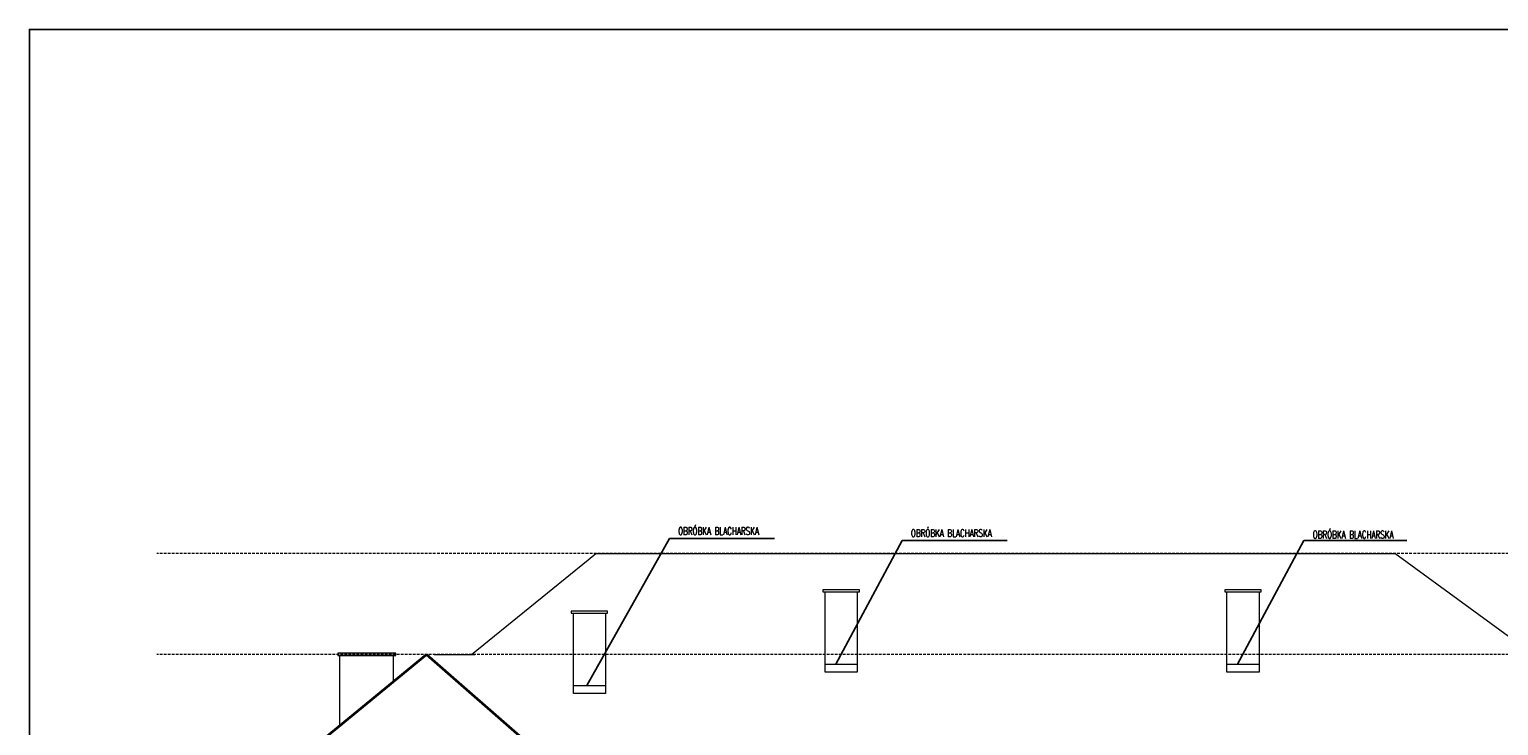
# Model space of a CAD drawing. Header units: millimetres. Extents: x 7740 to 32518, y 10334 to 16936.
# Tile 10 of 16: x 24695 to 27437, y 15635 to 16936. Entities that reach past the tile are written whole.
import ezdxf

# ---------------------------------------------------------------- set-up
doc = ezdxf.new("R2010")
doc.units = ezdxf.units.MM
doc.linetypes.add('HIDDEN', pattern=[0.375, 0.25, -0.125])
doc.layers.get('0').update_dxf_attribs({"color": 9})
for name, color, linetype, lineweight in [('!MODUS_OPIS', 9, 'Continuous', 13), ('__MODUS_ŚCIANY', 9, 'Continuous', 35), ('Opis', 9, 'Continuous', 25), ('Widok', 9, 'Continuous', 15)]:
    doc.layers.add(name, color=color, linetype=linetype, lineweight=lineweight)
doc.styles.add('TXT', font='simplex.shx', dxfattribs={"width": 0.8})

msp = doc.modelspace()

# ---------------------------------------------------------------- linework, layer by layer
at = {"layer": '!MODUS_OPIS', "linetype": 'HIDDEN', "ltscale": 20}
for points in [[(28648.1, 15956.6), (24932.6, 15956.6)], [(28648.1, 15768.3), (24932.6, 15768.3)]]:
    msp.add_lwpolyline(points, dxfattribs=at)
msp.add_lwpolyline([(24694.7, 14835.8), (24694.7, 16935.8), (28894.7, 16935.8), (28894.7, 13965.8), (24694.7, 13965.8), (24694.7, 16935.8)])
at = {"layer": '__MODUS_ŚCIANY'}
for points in [[(25008.1, 15416.3), (25436.2, 15768.3)], [(25436.2, 15768.3), (25837.8, 15416.3)]]:
    msp.add_lwpolyline(points, dxfattribs=at)
at = {"layer": 'Opis', "ltscale": 0.7}
for points in [[(25889.3, 15985), (25735.5, 15710)], [(26085.3, 15985), (25889.3, 15985)], [(26324, 15981.1), (26200.1, 15750)], [(26520, 15981.1), (26324, 15981.1)], [(27074, 15981.1), (26950.1, 15750)], [(27265.8, 15981.1), (27074, 15981.1)]]:
    msp.add_lwpolyline(points, dxfattribs=at)
at = {"layer": 'Widok'}
for points in [[(25520.2, 15768.3), (25737.7, 15945)], [(25737.7, 15945), (25752.2, 15956.6)], [(25752.2, 15956.6), (26180.1, 15956.6)], [(25752.2, 15956.6), (27243.5, 15956.6)], [(26240.1, 15956.6), (26930.1, 15956.6)], [(27501.8, 15768.3), (27243.5, 15956.6)], [(26240.1, 15885), (26244.1, 15885), (26244.1, 15889), (26185.1, 15889), (26176.1, 15889), (26176.1, 15885), (26242.1, 15885)], [(26180.1, 15735), (26180.1, 15885), (26240.1, 15885), (26240.1, 15735), (26180.1, 15735)], [(26990.1, 15885), (26994.1, 15885), (26994.1, 15889), (26935.1, 15889), (26926.1, 15889), (26926.1, 15885), (26992.1, 15885)], [(26930.1, 15735), (26930.1, 15885), (26990.1, 15885), (26990.1, 15735), (26930.1, 15735)], [(25770.1, 15845), (25774.1, 15845), (25774.1, 15849), (25715.1, 15849), (25706.1, 15849), (25706.1, 15845), (25772.1, 15845)], [(25710.1, 15695), (25710.1, 15845), (25770.1, 15845), (25770.1, 15695), (25710.1, 15695)], [(25374.5, 15766.3), (25378.5, 15766.3), (25378.5, 15770.3), (25319.5, 15770.3), (25270.5, 15770.3), (25270.5, 15766.3), (25376.5, 15766.3)], [(25436.2, 15768.3), (25012.1, 15419.6)], [(25274.5, 15635.3), (25274.5, 15766.3)], [(25374.5, 15766.3), (25274.5, 15766.3)], [(25374.5, 15717.5), (25374.5, 15766.3)], [(25450.5, 15768.3), (25526, 15768.3)], [(26180.1, 15735), (26180.1, 15750), (26240.1, 15750)], [(26930.1, 15735), (26930.1, 15750), (26990.1, 15750)], [(25710.1, 15695), (25710.1, 15710), (25770.1, 15710)]]:
    msp.add_lwpolyline(points, dxfattribs=at)

# ---------------------------------------------------------------- texts
at = {"layer": 'Opis', "ltscale": 0.7, "char_height": 14, "attachment_point": 1, "style": 'TXT'}
for insert in [(25905.7, 16005.7), (26340.3, 16001.8), (27090.3, 15999)]:
    msp.add_mtext_dynamic_manual_height_columns('{\\W0.7;OBRÓBKA BLACHARSKA}', width=202.848, gutter_width=12.5, heights=[0], dxfattribs=dict(at, insert=insert))

doc.saveas('drawing.dxf')
